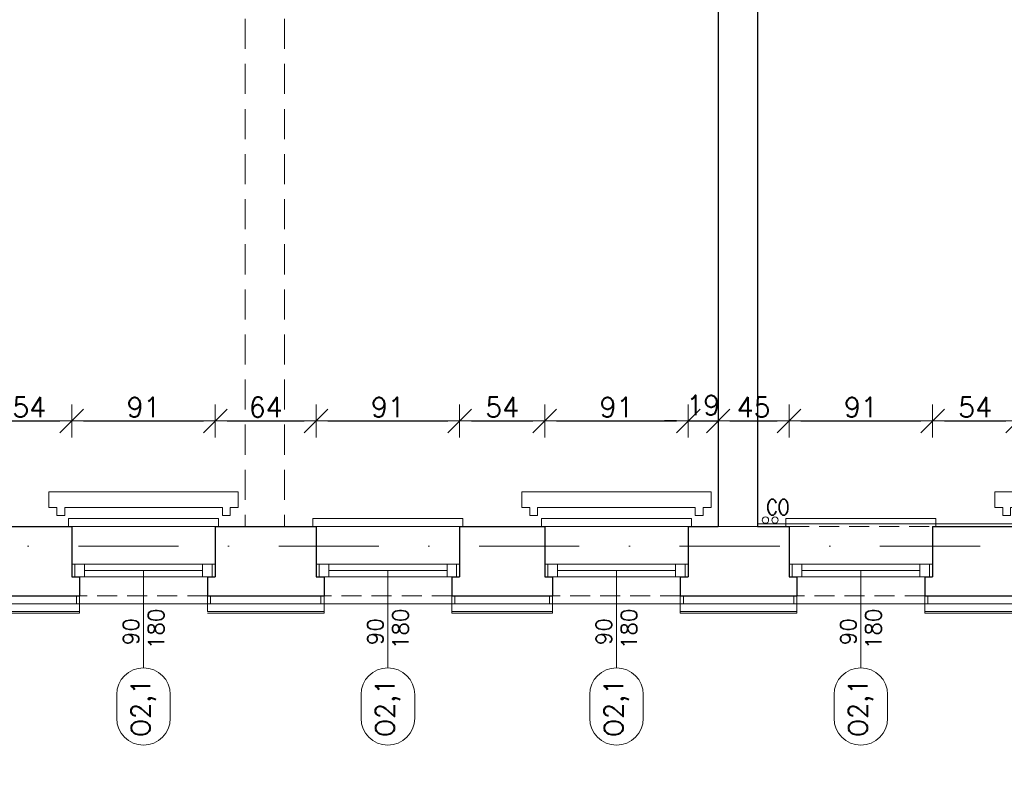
# Model space of a CAD drawing. Header units: millimetres. Extents: x 23192 to 177760, y -399809 to -79279.
# Tile 241 of 256: x 59456 to 60080, y -195742 to -195268. Entities that reach past the tile are written whole.
import ezdxf
from ezdxf.enums import TextEntityAlignment as Align

# ---------------------------------------------------------------- set-up
doc = ezdxf.new("R2010")
doc.units = ezdxf.units.MM
doc.linetypes.add('DASHDOT', pattern=[25.4, 12.7, -6.35, 0, -6.35])
doc.linetypes.add('HIDDEN', pattern=[9.525, 6.35, -3.175])
doc.layers.get('0').update_dxf_attribs({"lineweight": 0})
for name, color, linetype, lineweight in [('!! 0_ Istn-okna', 6, 'Continuous', 13), ('!! 0_ Istn-sciany', 3, 'Continuous', 30), ('!! 0_ Istn-widok', 1, 'Continuous', 15), ('!! 0_Istn-armatura', 6, 'Continuous', 9), ('!! 0_Istn-cienka', 4, 'Continuous', 9), ('!! 0_Opis_okna', 8, 'Continuous', 15), ('!! 0_Osie', 1, 'DASHDOT', 13), ('!! 1_ tynk zewn  - nowy', 21, 'Continuous', 20), ('!! 2_ remont Ocieplenie', 4, 'ZIGZAG', 5), ('!! wymiary osi', 250, 'Continuous', 9), ('0-osie-liniA', 14, 'DASHDOT', 5), ('Dimension (ISO)', 7, 'Continuous', 25)]:
    doc.layers.add(name, color=color, linetype=linetype, lineweight=lineweight)
doc.layers.add('!! 0_Istn-grzejniki', color=7, linetype='Continuous', lineweight=0, plot=False)
doc.layers.add('Powierzchnia', color=140, linetype='Continuous', lineweight=5, plot=False)
doc.styles.add('ARCHETYP', font='romans.shx', dxfattribs={"height": 15})
doc.styles.add('Note Text (ISO)', font='tahoma.ttf')
doc.styles.add('TXT', font='simplex.shx')
doc.linetypes.add('ZIGZAG', pattern='A,0.00254,-5.08,[131,ltypeshp.shx,S=5.08,R=0,X=-5.08,Y=0],-10.16,[131,ltypeshp.shx,S=5.08,R=180,X=5.08,Y=0],-5.08', length=20.32254)
doc.dimstyles.new('Default (ISO)', dxfattribs={"dimscale": 5, "dimtxt": 5, "dimasz": 5, "dimexe": 3.175, "dimexo": 0, "dimgap": 0.762, "dimtad": 1, "dimdec": 0, "dimrnd": 1e-08, "dimzin": 0, "dimtxsty": 'Note Text (ISO)', "dimcen": 0.09, "dimdle": 10, "dimclrd": 256, "dimclre": 256, "dimclrt": 256, "dimazin": 0, "dimtfac": 0.70104, "dimtmove": 0, "dimatfit": 3, "dimfxl": 1, "dimtolj": 1, "dimtzin": 0, "dimlwd": -1, "dimlwe": -1, "dimarcsym": 0})
doc.dimstyles.new('DIM50', dxfattribs={"dimscale": 5, "dimtxt": 2.5, "dimasz": 1.5, "dimexe": 0, "dimexo": 0, "dimgap": 0.5, "dimtad": 1, "dimdec": 4, "dimrnd": 0.5, "dimdsep": 46, "dimtxsty": 'TXT', "dimblk1": 'TICK1', "dimblk2": 'TICK1', "dimsah": 1, "dimcen": 0, "dimse1": 1, "dimse2": 1, "dimclrd": 1, "dimclre": 7, "dimclrt": 9, "dimadec": 0, "dimazin": 0, "dimtfac": 1, "dimtdec": 4, "dimtmove": 2, "dimatfit": 3, "dimldrblk": 'TICK1', "dimfxl": 1, "dimtolj": 1, "dimarcsym": 0})

# ---------------------------------------------------------------- blocks, each defined once
blk = doc.blocks.new('BLOK OSI')
at = {"layer": '0-osie-liniA', "ltscale": 5}
blk.add_lwpolyline([(48639.33021, -195663.0883), (55424.2848, -195663.0883)], dxfattribs=at)
blk = doc.blocks.new('*D1419')
at = {"layer": 'DEFPOINTS', "color": 0, "transparency": 16777216}
for p in [(-689.8, 120.2), (510.2, 120.2), (510.2, 18.8)]:
    blk.add_point(p, dxfattribs=at)
at = {"layer": 'Dimension (ISO)', "transparency": 16777216}
for p, q in [((-689.8, 120.2), (-689.8, 2.9)), ((510.2, 120.2), (510.2, 2.9)), ((-664.8, 18.8), (485.2, 18.8))]:
    blk.add_line(p, q, dxfattribs=at)
for points in [[(-664.8, 22.9), (-664.8, 14.6), (-689.8, 18.8)], [(485.2, 22.9), (485.2, 14.6), (510.2, 18.8)]]:
    blk.add_solid(points, dxfattribs=at)
at = {"layer": 'Dimension (ISO)', "lineweight": 9, "transparency": 16777216, "insert": (-160.6, 48.6), "char_height": 25, "attachment_point": 1, "style": 'Note Text (ISO)'}
blk.add_mtext('\\A1;1200', dxfattribs=at)
blk = doc.blocks.new('1_ok-opis')
blk.add_line((0, 111.61), (0, 50))
for points in [[(-17, 128.61), (-17, 143.61)], [(17, 128.61), (17, 143.61)]]:
    blk.add_lwpolyline(points)
for centre, start, end in [((0, 143.61), 0, 180), ((0, 128.61), 180, 0)]:
    blk.add_arc(centre, 17, start, end)
at = {"style": 'ARCHETYP'}
for tag, height, rotation, p in [('NR', 12, 90, (0, 136.9)), ('NR', 12, 270, (0, 136.9)), ('SZEROKOŚĆ', 10, 90, (-8, 78.29)), ('WYSOKOŚĆ', 10, 270, (-8, 78.29)), ('WYSOKOŚĆ', 10, 90, (8, 78.29)), ('SZEROKOŚĆ', 10, 270, (8, 78.29))]:
    blk.add_attdef(tag, text='', height=height, rotation=rotation, dxfattribs=at).set_placement(p, align=Align.MIDDLE)
blk = doc.blocks.new('TICK1')
at = {"color": 2}
blk.add_line((-1, -1), (1, 1), dxfattribs=at)
at = {"color": 0}
for p, q in [((0, -1.4), (0, 1.4)), ((0, 0), (-1, 0))]:
    blk.add_line(p, q, dxfattribs=at)
blk = doc.blocks.new('*D2676')
at = {"layer": '!! wymiary osi', "color": 1, "lineweight": -2, "transparency": 16777216}
blk.add_line((57702.07, -195869.6), (60762.07, -195869.6), dxfattribs=at)
at = {"layer": 'DEFPOINTS', "color": 0, "transparency": 16777216}
for p in [(57694.57, -195657.59), (60769.57, -195657.59), (60769.57, -195869.6)]:
    blk.add_point(p, dxfattribs=at)
at = {"layer": '!! wymiary osi', "color": 1, "lineweight": -2, "transparency": 16777216, "xscale": 7.5, "yscale": 7.5, "zscale": 7.5, "rotation": 180}
blk.add_blockref('TICK1', (57694.57, -195869.6), dxfattribs=at)
at = {"layer": '!! wymiary osi', "color": 1, "lineweight": -2, "transparency": 16777216, "xscale": 7.5, "yscale": 7.5, "zscale": 7.5}
blk.add_blockref('TICK1', (60769.57, -195869.6), dxfattribs=at)
at = {"layer": '!! wymiary osi', "color": 9, "transparency": 16777216, "insert": (59232.07, -195860.85), "char_height": 12.5, "attachment_point": 5, "style": 'TXT'}
blk.add_mtext('\\A1;3075', dxfattribs=at)
blk = doc.blocks.new('*D2683')
at = {"layer": '!! wymiary osi', "color": 1, "lineweight": -2, "transparency": 16777216}
blk.add_line((59031.07, -195827.61), (59891.07, -195827.61), dxfattribs=at)
at = {"layer": 'DEFPOINTS', "color": 0, "transparency": 16777216}
for p in [(59023.57, -195589.13), (59898.57, -195589.13), (59898.57, -195827.61)]:
    blk.add_point(p, dxfattribs=at)
at = {"layer": '!! wymiary osi', "color": 1, "lineweight": -2, "transparency": 16777216, "xscale": 7.5, "yscale": 7.5, "zscale": 7.5, "rotation": 180}
blk.add_blockref('TICK1', (59023.57, -195827.61), dxfattribs=at)
at = {"layer": '!! wymiary osi', "color": 1, "lineweight": -2, "transparency": 16777216, "xscale": 7.5, "yscale": 7.5, "zscale": 7.5}
blk.add_blockref('TICK1', (59898.57, -195827.61), dxfattribs=at)
at = {"layer": '!! wymiary osi', "color": 9, "transparency": 16777216, "insert": (59461.07, -195818.86), "char_height": 12.5, "attachment_point": 5, "style": 'TXT'}
blk.add_mtext('\\A1;875', dxfattribs=at)
blk = doc.blocks.new('*D2684')
at = {"layer": '!! wymiary osi', "color": 1, "lineweight": -2, "transparency": 16777216}
blk.add_line((59906.07, -195827.61), (59916.07, -195827.61), dxfattribs=at)
at = {"layer": 'DEFPOINTS', "color": 0, "transparency": 16777216}
for p in [(59898.57, -195589.13), (59923.57, -195589.13), (59923.57, -195827.61)]:
    blk.add_point(p, dxfattribs=at)
at = {"layer": '!! wymiary osi', "color": 1, "lineweight": -2, "transparency": 16777216, "xscale": 7.5, "yscale": 7.5, "zscale": 7.5, "rotation": 180}
blk.add_blockref('TICK1', (59898.57, -195827.61), dxfattribs=at)
at = {"layer": '!! wymiary osi', "color": 1, "lineweight": -2, "transparency": 16777216, "xscale": 7.5, "yscale": 7.5, "zscale": 7.5}
blk.add_blockref('TICK1', (59923.57, -195827.61), dxfattribs=at)
at = {"layer": '!! wymiary osi', "color": 9, "transparency": 16777216, "insert": (59911.07, -195850.11), "char_height": 12.5, "attachment_point": 5, "style": 'TXT'}
blk.add_mtext('\\A1;25', dxfattribs=at)
blk = doc.blocks.new('*D2685')
at = {"layer": '!! wymiary osi', "color": 1, "lineweight": -2, "transparency": 16777216}
blk.add_line((59931.07, -195827.61), (60792.07, -195827.61), dxfattribs=at)
at = {"layer": 'DEFPOINTS', "color": 0, "transparency": 16777216}
for p in [(59923.57, -195589.13), (60799.57, -195589.13), (60799.57, -195827.61)]:
    blk.add_point(p, dxfattribs=at)
at = {"layer": '!! wymiary osi', "color": 1, "lineweight": -2, "transparency": 16777216, "xscale": 7.5, "yscale": 7.5, "zscale": 7.5, "rotation": 180}
blk.add_blockref('TICK1', (59923.57, -195827.61), dxfattribs=at)
at = {"layer": '!! wymiary osi', "color": 1, "lineweight": -2, "transparency": 16777216, "xscale": 7.5, "yscale": 7.5, "zscale": 7.5}
blk.add_blockref('TICK1', (60799.57, -195827.61), dxfattribs=at)
at = {"layer": '!! wymiary osi', "color": 9, "transparency": 16777216, "insert": (60361.57, -195818.86), "char_height": 12.5, "attachment_point": 5, "style": 'TXT'}
blk.add_mtext('\\A1;876', dxfattribs=at)
blk = doc.blocks.new('*D2710')
at = {"layer": '!! wymiary osi', "color": 1, "lineweight": -2, "transparency": 16777216}
blk.add_line((59442.07, -195522.3), (59481.07, -195522.3), dxfattribs=at)
at = {"layer": 'DEFPOINTS', "color": 0, "transparency": 16777216}
for p in [(59488.57, -195522.3), (59434.57, -195592.74), (59488.57, -195592.74)]:
    blk.add_point(p, dxfattribs=at)
at = {"layer": '!! wymiary osi', "color": 1, "lineweight": -2, "transparency": 16777216, "xscale": 7.5, "yscale": 7.5, "zscale": 7.5, "rotation": 180}
blk.add_blockref('TICK1', (59434.57, -195522.3), dxfattribs=at)
at = {"layer": '!! wymiary osi', "color": 1, "lineweight": -2, "transparency": 16777216, "xscale": 7.5, "yscale": 7.5, "zscale": 7.5}
blk.add_blockref('TICK1', (59488.57, -195522.3), dxfattribs=at)
at = {"layer": '!! wymiary osi', "color": 9, "transparency": 16777216, "insert": (59461.57, -195513.55), "char_height": 12.5, "attachment_point": 5, "style": 'TXT'}
blk.add_mtext('\\A1;54', dxfattribs=at)
blk = doc.blocks.new('*D2711')
at = {"layer": '!! wymiary osi', "color": 1, "lineweight": -2, "transparency": 16777216}
blk.add_line((59496.07, -195522.3), (59572.07, -195522.3), dxfattribs=at)
at = {"layer": 'DEFPOINTS', "color": 0, "transparency": 16777216}
for p in [(59579.57, -195522.3), (59488.57, -195592.74), (59579.57, -195592.74)]:
    blk.add_point(p, dxfattribs=at)
at = {"layer": '!! wymiary osi', "color": 1, "lineweight": -2, "transparency": 16777216, "xscale": 7.5, "yscale": 7.5, "zscale": 7.5, "rotation": 180}
blk.add_blockref('TICK1', (59488.57, -195522.3), dxfattribs=at)
at = {"layer": '!! wymiary osi', "color": 1, "lineweight": -2, "transparency": 16777216, "xscale": 7.5, "yscale": 7.5, "zscale": 7.5}
blk.add_blockref('TICK1', (59579.57, -195522.3), dxfattribs=at)
at = {"layer": '!! wymiary osi', "color": 9, "transparency": 16777216, "insert": (59534.07, -195513.55), "char_height": 12.5, "attachment_point": 5, "style": 'TXT'}
blk.add_mtext('\\A1;91', dxfattribs=at)
blk = doc.blocks.new('*D2712')
at = {"layer": '!! wymiary osi', "color": 1, "lineweight": -2, "transparency": 16777216}
blk.add_line((59587.07, -195522.3), (59636.07, -195522.3), dxfattribs=at)
at = {"layer": 'DEFPOINTS', "color": 0, "transparency": 16777216}
for p in [(59643.57, -195522.3), (59579.57, -195592.74), (59643.57, -195592.74)]:
    blk.add_point(p, dxfattribs=at)
at = {"layer": '!! wymiary osi', "color": 1, "lineweight": -2, "transparency": 16777216, "xscale": 7.5, "yscale": 7.5, "zscale": 7.5, "rotation": 180}
blk.add_blockref('TICK1', (59579.57, -195522.3), dxfattribs=at)
at = {"layer": '!! wymiary osi', "color": 1, "lineweight": -2, "transparency": 16777216, "xscale": 7.5, "yscale": 7.5, "zscale": 7.5}
blk.add_blockref('TICK1', (59643.57, -195522.3), dxfattribs=at)
at = {"layer": '!! wymiary osi', "color": 9, "transparency": 16777216, "insert": (59611.57, -195513.55), "char_height": 12.5, "attachment_point": 5, "style": 'TXT'}
blk.add_mtext('\\A1;64', dxfattribs=at)
blk = doc.blocks.new('*D2713')
at = {"layer": '!! wymiary osi', "color": 1, "lineweight": -2, "transparency": 16777216}
blk.add_line((59651.07, -195522.3), (59727.07, -195522.3), dxfattribs=at)
at = {"layer": 'DEFPOINTS', "color": 0, "transparency": 16777216}
for p in [(59734.57, -195522.3), (59643.57, -195592.74), (59734.57, -195592.74)]:
    blk.add_point(p, dxfattribs=at)
at = {"layer": '!! wymiary osi', "color": 1, "lineweight": -2, "transparency": 16777216, "xscale": 7.5, "yscale": 7.5, "zscale": 7.5, "rotation": 180}
blk.add_blockref('TICK1', (59643.57, -195522.3), dxfattribs=at)
at = {"layer": '!! wymiary osi', "color": 1, "lineweight": -2, "transparency": 16777216, "xscale": 7.5, "yscale": 7.5, "zscale": 7.5}
blk.add_blockref('TICK1', (59734.57, -195522.3), dxfattribs=at)
at = {"layer": '!! wymiary osi', "color": 9, "transparency": 16777216, "insert": (59689.07, -195513.55), "char_height": 12.5, "attachment_point": 5, "style": 'TXT'}
blk.add_mtext('\\A1;91', dxfattribs=at)
blk = doc.blocks.new('*D2714')
at = {"layer": '!! wymiary osi', "color": 1, "lineweight": -2, "transparency": 16777216}
blk.add_line((59742.07, -195522.3), (59781.07, -195522.3), dxfattribs=at)
at = {"layer": 'DEFPOINTS', "color": 0, "transparency": 16777216}
for p in [(59788.57, -195522.3), (59734.57, -195592.74), (59788.57, -195592.74)]:
    blk.add_point(p, dxfattribs=at)
at = {"layer": '!! wymiary osi', "color": 1, "lineweight": -2, "transparency": 16777216, "xscale": 7.5, "yscale": 7.5, "zscale": 7.5, "rotation": 180}
blk.add_blockref('TICK1', (59734.57, -195522.3), dxfattribs=at)
at = {"layer": '!! wymiary osi', "color": 1, "lineweight": -2, "transparency": 16777216, "xscale": 7.5, "yscale": 7.5, "zscale": 7.5}
blk.add_blockref('TICK1', (59788.57, -195522.3), dxfattribs=at)
at = {"layer": '!! wymiary osi', "color": 9, "transparency": 16777216, "insert": (59761.57, -195513.55), "char_height": 12.5, "attachment_point": 5, "style": 'TXT'}
blk.add_mtext('\\A1;54', dxfattribs=at)
blk = doc.blocks.new('*D2715')
at = {"layer": '!! wymiary osi', "color": 1, "lineweight": -2, "transparency": 16777216}
blk.add_line((59796.07, -195522.3), (59872.07, -195522.3), dxfattribs=at)
at = {"layer": 'DEFPOINTS', "color": 0, "transparency": 16777216}
for p in [(59879.57, -195522.3), (59788.57, -195592.74), (59879.57, -195592.74)]:
    blk.add_point(p, dxfattribs=at)
at = {"layer": '!! wymiary osi', "color": 1, "lineweight": -2, "transparency": 16777216, "xscale": 7.5, "yscale": 7.5, "zscale": 7.5, "rotation": 180}
blk.add_blockref('TICK1', (59788.57, -195522.3), dxfattribs=at)
at = {"layer": '!! wymiary osi', "color": 1, "lineweight": -2, "transparency": 16777216, "xscale": 7.5, "yscale": 7.5, "zscale": 7.5}
blk.add_blockref('TICK1', (59879.57, -195522.3), dxfattribs=at)
at = {"layer": '!! wymiary osi', "color": 9, "transparency": 16777216, "insert": (59834.07, -195513.55), "char_height": 12.5, "attachment_point": 5, "style": 'TXT'}
blk.add_mtext('\\A1;91', dxfattribs=at)
blk = doc.blocks.new('*D2716')
at = {"layer": '!! wymiary osi', "color": 1, "lineweight": -2, "transparency": 16777216}
for p, q in [((59872.07, -195522.3), (59864.57, -195522.3)), ((59879.57, -195522.3), (59898.57, -195522.3)), ((59906.07, -195522.3), (59913.57, -195522.3))]:
    blk.add_line(p, q, dxfattribs=at)
at = {"layer": 'DEFPOINTS', "color": 0, "transparency": 16777216}
for p in [(59898.57, -195522.3), (59879.57, -195592.74), (59898.57, -195589.13)]:
    blk.add_point(p, dxfattribs=at)
at = {"layer": '!! wymiary osi', "color": 1, "lineweight": -2, "transparency": 16777216, "xscale": 7.5, "yscale": 7.5, "zscale": 7.5}
blk.add_blockref('TICK1', (59879.57, -195522.3), dxfattribs=at)
at = {"layer": '!! wymiary osi', "color": 1, "lineweight": -2, "transparency": 16777216, "xscale": 7.5, "yscale": 7.5, "zscale": 7.5, "rotation": 180}
blk.add_blockref('TICK1', (59898.57, -195522.3), dxfattribs=at)
at = {"layer": '!! wymiary osi', "color": 9, "transparency": 16777216, "insert": (59889.07, -195512.3), "char_height": 12.5, "attachment_point": 5, "style": 'TXT'}
blk.add_mtext('\\A1;19', dxfattribs=at)
blk = doc.blocks.new('*D2717')
at = {"layer": '!! wymiary osi', "color": 1, "lineweight": -2, "transparency": 16777216}
blk.add_line((59906.07, -195522.3), (59936.07, -195522.3), dxfattribs=at)
at = {"layer": 'DEFPOINTS', "color": 0, "transparency": 16777216}
for p in [(59943.57, -195522.3), (59898.57, -195589.13), (59943.57, -195589.13)]:
    blk.add_point(p, dxfattribs=at)
at = {"layer": '!! wymiary osi', "color": 1, "lineweight": -2, "transparency": 16777216, "xscale": 7.5, "yscale": 7.5, "zscale": 7.5, "rotation": 180}
blk.add_blockref('TICK1', (59898.57, -195522.3), dxfattribs=at)
at = {"layer": '!! wymiary osi', "color": 1, "lineweight": -2, "transparency": 16777216, "xscale": 7.5, "yscale": 7.5, "zscale": 7.5}
blk.add_blockref('TICK1', (59943.57, -195522.3), dxfattribs=at)
at = {"layer": '!! wymiary osi', "color": 9, "transparency": 16777216, "insert": (59921.07, -195513.55), "char_height": 12.5, "attachment_point": 5, "style": 'TXT'}
blk.add_mtext('\\A1;45', dxfattribs=at)
blk = doc.blocks.new('*D2718')
at = {"layer": '!! wymiary osi', "color": 1, "lineweight": -2, "transparency": 16777216}
blk.add_line((59951.07, -195522.3), (60027.07, -195522.3), dxfattribs=at)
at = {"layer": 'DEFPOINTS', "color": 0, "transparency": 16777216}
for p in [(60034.57, -195522.3), (59943.57, -195589.13), (60034.57, -195589.13)]:
    blk.add_point(p, dxfattribs=at)
at = {"layer": '!! wymiary osi', "color": 1, "lineweight": -2, "transparency": 16777216, "xscale": 7.5, "yscale": 7.5, "zscale": 7.5, "rotation": 180}
blk.add_blockref('TICK1', (59943.57, -195522.3), dxfattribs=at)
at = {"layer": '!! wymiary osi', "color": 1, "lineweight": -2, "transparency": 16777216, "xscale": 7.5, "yscale": 7.5, "zscale": 7.5}
blk.add_blockref('TICK1', (60034.57, -195522.3), dxfattribs=at)
at = {"layer": '!! wymiary osi', "color": 9, "transparency": 16777216, "insert": (59989.07, -195513.55), "char_height": 12.5, "attachment_point": 5, "style": 'TXT'}
blk.add_mtext('\\A1;91', dxfattribs=at)
blk = doc.blocks.new('*D2719')
at = {"layer": '!! wymiary osi', "color": 1, "lineweight": -2, "transparency": 16777216}
blk.add_line((60042.07, -195522.3), (60081.07, -195522.3), dxfattribs=at)
at = {"layer": 'DEFPOINTS', "color": 0, "transparency": 16777216}
for p in [(60088.57, -195522.3), (60034.57, -195589.13), (60088.57, -195589.13)]:
    blk.add_point(p, dxfattribs=at)
at = {"layer": '!! wymiary osi', "color": 1, "lineweight": -2, "transparency": 16777216, "xscale": 7.5, "yscale": 7.5, "zscale": 7.5, "rotation": 180}
blk.add_blockref('TICK1', (60034.57, -195522.3), dxfattribs=at)
at = {"layer": '!! wymiary osi', "color": 1, "lineweight": -2, "transparency": 16777216, "xscale": 7.5, "yscale": 7.5, "zscale": 7.5}
blk.add_blockref('TICK1', (60088.57, -195522.3), dxfattribs=at)
at = {"layer": '!! wymiary osi', "color": 9, "transparency": 16777216, "insert": (60061.57, -195513.55), "char_height": 12.5, "attachment_point": 5, "style": 'TXT'}
blk.add_mtext('\\A1;54', dxfattribs=at)
blk = doc.blocks.new('A$C11ef928a')
at = {"layer": 'Dimension (ISO)', "lineweight": 9}
dim = blk.add_linear_dim(base=(510.2, 18.8), p1=(-689.8, 120.2), p2=(510.2, 120.2), angle=180, dimstyle='Default (ISO)', override={"dimdec": 0, "dimlfac": 1, "dimtp": 0, "dimtm": 0, "dimtdec": 2, "dimtofl": 0, "dimatfit": 1}, dxfattribs=at)
dim.commit()
dim.dimension.update_dxf_attribs({"geometry": '*D1419', "text_midpoint": (-125.7, 18.8), "dimtype": 128})

msp = doc.modelspace()

# ---------------------------------------------------------------- linework, layer by layer
at = {"layer": '!! 0_ Istn-okna'}
for points in [[(59488.56735, -195613.12813), (59579.56735, -195613.12813)], [(59496.56735, -195617.12813), (59571.56735, -195617.12813)], [(59643.56735, -195613.12813), (59734.56735, -195613.12813)], [(59651.56735, -195617.12813), (59726.56735, -195617.12813)], [(59788.56735, -195613.12813), (59879.56735, -195613.12813)], [(59796.56735, -195617.12813), (59871.56735, -195617.12813)], [(59943.56735, -195613.12813), (60034.56735, -195613.12813)], [(59951.56735, -195617.12813), (60026.56735, -195617.12813)], [(59488.56735, -195621.12813), (59579.56735, -195621.12813)], [(59643.56735, -195621.12813), (59734.56735, -195621.12813)], [(59788.56735, -195621.12813), (59879.56735, -195621.12813)], [(59943.56735, -195621.12813), (60034.56735, -195621.12813)]]:
    msp.add_lwpolyline(points, dxfattribs=at)
for points in [[(59490.56735, -195621.12813), (59496.56735, -195621.12813), (59496.56735, -195613.12813), (59490.56735, -195613.12813)], [(59571.56735, -195621.12813), (59577.56735, -195621.12813), (59577.56735, -195613.12813), (59571.56735, -195613.12813)], [(59645.56735, -195621.12813), (59651.56735, -195621.12813), (59651.56735, -195613.12813), (59645.56735, -195613.12813)], [(59726.56735, -195621.12813), (59732.56735, -195621.12813), (59732.56735, -195613.12813), (59726.56735, -195613.12813)], [(59790.56735, -195621.12813), (59796.56735, -195621.12813), (59796.56735, -195613.12813), (59790.56735, -195613.12813)], [(59871.56735, -195621.12813), (59877.56735, -195621.12813), (59877.56735, -195613.12813), (59871.56735, -195613.12813)], [(59945.56735, -195621.12813), (59951.56735, -195621.12813), (59951.56735, -195613.12813), (59945.56735, -195613.12813)], [(60026.56735, -195621.12813), (60032.56735, -195621.12813), (60032.56735, -195613.12813), (60026.56735, -195613.12813)]]:
    msp.add_lwpolyline(points, close=True, dxfattribs=at)
at = {"layer": '!! 0_ Istn-sciany'}
for points in [[(59898.56735, -194953.12813), (59898.56735, -195589.12813)], [(59923.56735, -194953.12813), (59923.56735, -195589.12813)], [(59434.56735, -195589.12813), (59488.56735, -195589.12813)], [(59488.56735, -195589.12813), (59488.56735, -195621.12813)], [(59579.56735, -195589.12813), (59643.56735, -195589.12813)], [(59579.56735, -195589.12813), (59579.56735, -195621.12813)], [(59643.56735, -195589.12813), (59643.56735, -195621.12813)], [(59734.56735, -195589.12813), (59788.56735, -195589.12813)], [(59734.56735, -195589.12813), (59734.56735, -195621.12813)], [(59788.56735, -195589.12813), (59788.56735, -195621.12813)], [(59879.56735, -195589.12813), (59898.56735, -195589.12813)], [(59879.56735, -195589.12813), (59879.56735, -195621.12813)], [(59923.56735, -195589.12813), (59943.56735, -195589.12813)], [(59943.56735, -195589.12813), (59943.56735, -195621.12813)], [(60034.56735, -195589.12813), (60088.56735, -195589.12813)], [(60034.56735, -195589.12813), (60034.56735, -195621.12813)], [(59488.56735, -195621.12813), (59493.56735, -195621.12813)], [(59493.56735, -195621.12813), (59493.56735, -195633.12813)], [(59574.56735, -195621.12813), (59579.56735, -195621.12813)], [(59574.56735, -195621.12813), (59574.56735, -195633.12813)], [(59643.56735, -195621.12813), (59648.56735, -195621.12813)], [(59648.56735, -195621.12813), (59648.56735, -195633.12813)], [(59729.56735, -195621.12813), (59734.56735, -195621.12813)], [(59729.56735, -195621.12813), (59729.56735, -195633.12813)], [(59788.56735, -195621.12813), (59793.56735, -195621.12813)], [(59793.56735, -195621.12813), (59793.56735, -195633.12813)], [(59874.56735, -195621.12813), (59879.56735, -195621.12813)], [(59874.56735, -195621.12813), (59874.56735, -195633.12813)], [(59943.56735, -195621.12813), (59948.56735, -195621.12813)], [(59948.56735, -195621.12813), (59948.56735, -195633.12813)], [(60029.56735, -195621.12813), (60034.56735, -195621.12813)], [(60029.56735, -195621.12813), (60029.56735, -195633.12813)], [(59429.56735, -195633.12813), (59493.56735, -195633.12813)], [(59574.56735, -195633.12813), (59648.56735, -195633.12813)], [(59729.56735, -195633.12813), (59793.56735, -195633.12813)], [(59874.56735, -195633.12813), (59948.56735, -195633.12813)], [(60029.56735, -195633.12813), (60093.56735, -195633.12813)]]:
    msp.add_lwpolyline(points, dxfattribs=at)
at = {"layer": '!! 0_ Istn-widok', "linetype": 'HIDDEN', "ltscale": 3}
for p, q in [((59598.57394, -194953.12813), (59598.57394, -195589.12813)), ((59623.57394, -194953.12813), (59623.57394, -195589.12813))]:
    msp.add_line(p, q, dxfattribs=at)
at = {"layer": '!! 0_ Istn-widok'}
for points in [[(59486.56735, -195584.12813), (59581.56735, -195584.12813)], [(59486.56735, -195589.12813), (59486.56735, -195584.12813)], [(59581.56735, -195589.12813), (59581.56735, -195584.12813)], [(59641.56735, -195584.12813), (59736.56735, -195584.12813)], [(59641.56735, -195589.12813), (59641.56735, -195584.12813)], [(59736.56735, -195589.12813), (59736.56735, -195584.12813)], [(59786.56735, -195584.12813), (59881.56735, -195584.12813)], [(59786.56735, -195589.12813), (59786.56735, -195584.12813)], [(59881.56735, -195589.12813), (59881.56735, -195584.12813)], [(59941.56735, -195584.12813), (60036.56735, -195584.12813)], [(59941.56735, -195589.12813), (59941.56735, -195584.12813)], [(60036.56735, -195589.12813), (60036.56735, -195584.12813)], [(59898.56735, -195589.12813), (59923.56735, -195589.12813)], [(59491.56735, -195633.12813), (59491.56735, -195638.12813)], [(59576.56735, -195633.12813), (59576.56735, -195638.12813)], [(59646.56735, -195633.12813), (59646.56735, -195638.12813)], [(59731.56735, -195633.12813), (59731.56735, -195638.12813)], [(59791.56735, -195633.12813), (59791.56735, -195638.12813)], [(59876.56735, -195633.12813), (59876.56735, -195638.12813)], [(59946.56735, -195633.12813), (59946.56735, -195638.12813)], [(60031.56735, -195633.12813), (60031.56735, -195638.12813)], [(59576.56735, -195638.12813), (59491.56735, -195638.12813)], [(59731.56735, -195638.12813), (59646.56735, -195638.12813)], [(59876.56735, -195638.12813), (59791.56735, -195638.12813)], [(60031.56735, -195638.12813), (59946.56735, -195638.12813)]]:
    msp.add_lwpolyline(points, dxfattribs=at)
at = {"layer": '!! 0_Istn-armatura'}
for centre in [(59928.56735, -195585.12813), (59934.56735, -195585.12813)]:
    msp.add_circle(centre, 2, dxfattribs=at)
at = {"layer": '!! 0_Istn-cienka', "linetype": 'HIDDEN', "ltscale": 2}
for points in [[(59488.56735, -195589.12813), (59579.56735, -195589.12813)], [(59643.56735, -195589.12813), (59734.56735, -195589.12813)], [(59788.56735, -195589.12813), (59879.56735, -195589.12813)], [(59943.56735, -195589.12813), (60034.56735, -195589.12813)], [(59574.56735, -195633.12813), (59493.56735, -195633.12813)], [(59729.56735, -195633.12813), (59648.56735, -195633.12813)], [(59874.56735, -195633.12813), (59793.56735, -195633.12813)], [(60029.56735, -195633.12813), (59948.56735, -195633.12813)]]:
    msp.add_lwpolyline(points, dxfattribs=at)
at = {"layer": '!! 0_Istn-grzejniki'}
for points in [[(59479.06735, -195582.12813), (59479.06735, -195577.12813), (59474.06735, -195577.12813), (59474.06735, -195567.12813), (59594.06735, -195567.12813), (59594.06735, -195577.12813), (59589.06735, -195577.12813), (59589.06735, -195582.12813), (59584.06735, -195582.12813), (59584.06735, -195577.12813), (59484.06735, -195577.12813), (59484.06735, -195582.12813)], [(59779.06735, -195582.12813), (59779.06735, -195577.12813), (59774.06735, -195577.12813), (59774.06735, -195567.12813), (59894.06735, -195567.12813), (59894.06735, -195577.12813), (59889.06735, -195577.12813), (59889.06735, -195582.12813), (59884.06735, -195582.12813), (59884.06735, -195577.12813), (59784.06735, -195577.12813), (59784.06735, -195582.12813)], [(60079.06735, -195582.12813), (60079.06735, -195577.12813), (60074.06735, -195577.12813), (60074.06735, -195567.12813), (60194.06735, -195567.12813), (60194.06735, -195577.12813), (60189.06735, -195577.12813), (60189.06735, -195582.12813), (60184.06735, -195582.12813), (60184.06735, -195577.12813), (60084.06735, -195577.12813), (60084.06735, -195582.12813)]]:
    msp.add_lwpolyline(points, close=True, dxfattribs=at)
at = {"layer": '!! 1_ tynk zewn  - nowy'}
for points in [[(59493.56735, -195644.12813), (59493.56735, -195633.12813)], [(59574.56735, -195643.12813), (59574.56735, -195632.12813)], [(59648.56735, -195644.12813), (59648.56735, -195633.12813)], [(59729.56735, -195644.12813), (59729.56735, -195633.12813)], [(59793.56735, -195644.12813), (59793.56735, -195633.12813)], [(59874.56735, -195644.12813), (59874.56735, -195633.12813)], [(59948.56735, -195644.12813), (59948.56735, -195633.12813)], [(60029.56735, -195644.12813), (60029.56735, -195633.12813)], [(59493.56735, -195643.12813), (59429.56735, -195643.12813)], [(59648.56735, -195643.12813), (59574.56735, -195643.12813)], [(59793.56735, -195643.12813), (59729.56735, -195643.12813)], [(59948.56735, -195643.12813), (59874.56735, -195643.12813)], [(60093.56735, -195643.12813), (60029.56735, -195643.12813)], [(59493.56735, -195644.12813), (59429.56735, -195644.12813)], [(59648.56735, -195644.12813), (59574.56735, -195644.12813)], [(59793.56735, -195644.12813), (59729.56735, -195644.12813)], [(59948.56735, -195644.12813), (59874.56735, -195644.12813)], [(60093.56735, -195644.12813), (60029.56735, -195644.12813)]]:
    msp.add_lwpolyline(points, dxfattribs=at)
at = {"layer": '!! 2_ remont Ocieplenie', "linetype": 'ZIGZAG', "ltscale": 0.75}
for points in [[(59493.56735, -195638.12813), (59429.56735, -195638.12813)], [(59648.56735, -195638.12813), (59574.56735, -195638.12813)], [(59793.56735, -195638.12813), (59729.56735, -195638.12813)], [(59948.56735, -195638.12813), (59874.56735, -195638.12813)], [(60093.56735, -195638.12813), (60029.56735, -195638.12813)]]:
    msp.add_lwpolyline(points, dxfattribs=at)
at = {"layer": 'Powierzchnia'}
for points in [[(59023.56735, -195589.12813), (59898.56735, -195589.12813), (59898.56735, -194953.12813), (59023.56735, -194953.12813)], [(59923.56735, -195587.5883), (60799.56735, -195587.5883), (60799.56735, -194951.5883), (59923.56735, -194951.5883)]]:
    msp.add_lwpolyline(points, close=True, dxfattribs=at)

# ---------------------------------------------------------------- block references
at = {"layer": '!! 0_Opis_okna'}
ref = msp.add_blockref('1_ok-opis', (59534.06735, -195567.12813), dxfattribs=dict(at, rotation=180))
ref.add_attrib('SZEROKOŚĆ', '90', dxfattribs={"layer": '0', "height": 10, "rotation": 90, "style": 'ARCHETYP'}).set_placement((59526.06735, -195655.84854), align=Align.MIDDLE)
ref.add_attrib('WYSOKOŚĆ', '180', dxfattribs={"layer": '0', "height": 10, "rotation": 90, "style": 'ARCHETYP'}).set_placement((59542.06735, -195654.07509), align=Align.MIDDLE)
ref.add_attrib('NR', 'O2,1', dxfattribs={"layer": '0', "height": 12, "rotation": 90, "style": 'ARCHETYP'}).set_placement((59534.06735, -195704.02958), align=Align.MIDDLE)
ref = msp.add_blockref('1_ok-opis', (59689.06735, -195567.12813), dxfattribs=dict(at, rotation=180))
ref.add_attrib('SZEROKOŚĆ', '90', dxfattribs={"layer": '0', "height": 10, "rotation": 90, "style": 'ARCHETYP'}).set_placement((59681.06735, -195655.84854), align=Align.MIDDLE)
ref.add_attrib('WYSOKOŚĆ', '180', dxfattribs={"layer": '0', "height": 10, "rotation": 90, "style": 'ARCHETYP'}).set_placement((59697.06735, -195654.07509), align=Align.MIDDLE)
ref.add_attrib('NR', 'O2,1', dxfattribs={"layer": '0', "height": 12, "rotation": 90, "style": 'ARCHETYP'}).set_placement((59689.06735, -195704.02958), align=Align.MIDDLE)
ref = msp.add_blockref('1_ok-opis', (59834.06735, -195567.12813), dxfattribs=dict(at, rotation=180))
ref.add_attrib('SZEROKOŚĆ', '90', dxfattribs={"layer": '0', "height": 10, "rotation": 90, "style": 'ARCHETYP'}).set_placement((59826.06735, -195655.84854), align=Align.MIDDLE)
ref.add_attrib('WYSOKOŚĆ', '180', dxfattribs={"layer": '0', "height": 10, "rotation": 90, "style": 'ARCHETYP'}).set_placement((59842.06735, -195654.07509), align=Align.MIDDLE)
ref.add_attrib('NR', 'O2,1', dxfattribs={"layer": '0', "height": 12, "rotation": 90, "style": 'ARCHETYP'}).set_placement((59834.06735, -195704.02958), align=Align.MIDDLE)
ref = msp.add_blockref('1_ok-opis', (59989.06735, -195567.12813), dxfattribs=dict(at, rotation=180))
ref.add_attrib('SZEROKOŚĆ', '90', dxfattribs={"layer": '0', "height": 10, "rotation": 90, "style": 'ARCHETYP'}).set_placement((59981.06735, -195655.84854), align=Align.MIDDLE)
ref.add_attrib('WYSOKOŚĆ', '180', dxfattribs={"layer": '0', "height": 10, "rotation": 90, "style": 'ARCHETYP'}).set_placement((59997.06735, -195654.07509), align=Align.MIDDLE)
ref.add_attrib('NR', 'O2,1', dxfattribs={"layer": '0', "height": 12, "rotation": 90, "style": 'ARCHETYP'}).set_placement((59989.06735, -195704.02958), align=Align.MIDDLE)
at = {"layer": '!! 0_Osie'}
msp.add_blockref('BLOK OSI', (8819.85593, 61.46017), dxfattribs=at)
at = {"xscale": -0.1, "yscale": 0.1, "zscale": 0.1, "rotation": 90}
msp.add_blockref('A$C11ef928a', (82225.12684, -195364.3052), dxfattribs=at)

# ---------------------------------------------------------------- texts
at = {"layer": '!! 0_Istn-armatura', "style": 'ARCHETYP', "width": 0.8}
msp.add_text('CO', height=10, rotation=0.00000004, dxfattribs=at).set_placement((59929.13236, -195581.94613))

# ---------------------------------------------------------------- dimensions: what is measured, and where the dimension line sits
at = {"layer": '!! wymiary osi'}
for base, p1, p2, picture, middle in [((59488.56735, -195522.2998), (59434.56735, -195592.7438), (59488.56735, -195592.7438), '*D2710', (59461.56735, -195513.5498)), ((59579.56735, -195522.2998), (59488.56735, -195592.7438), (59579.56735, -195592.7438), '*D2711', (59534.06735, -195513.5498)), ((59643.56735, -195522.2998), (59579.56735, -195592.7438), (59643.56735, -195592.7438), '*D2712', (59611.56735, -195513.5498)), ((59734.56735, -195522.2998), (59643.56735, -195592.7438), (59734.56735, -195592.7438), '*D2713', (59689.06735, -195513.5498)), ((59788.56735, -195522.2998), (59734.56735, -195592.7438), (59788.56735, -195592.7438), '*D2714', (59761.56735, -195513.5498)), ((59879.56735, -195522.2998), (59788.56735, -195592.7438), (59879.56735, -195592.7438), '*D2715', (59834.06735, -195513.5498)), ((59898.56735, -195522.2998), (59879.56735, -195592.7438), (59898.56735, -195589.12813), '*D2716', (59889.06735, -195512.2998)), ((59943.56735, -195522.2998), (59898.56735, -195589.12813), (59943.56735, -195589.12813), '*D2717', (59921.06735, -195513.5498)), ((60034.56735, -195522.2998), (59943.56735, -195589.12813), (60034.56735, -195589.12813), '*D2718', (59989.06735, -195513.5498)), ((60088.56735, -195522.2998), (60034.56735, -195589.12813), (60088.56735, -195589.12813), '*D2719', (60061.56735, -195513.5498)), ((59898.56735, -195827.61399), (59023.56735, -195589.12813), (59898.56735, -195589.12813), '*D2683', (59461.06735, -195818.86399)), ((59923.56735, -195827.61399), (59898.56735, -195589.12813), (59923.56735, -195589.12813), '*D2684', (59911.06735, -195850.11399)), ((60799.56735, -195827.61399), (59923.56735, -195589.12813), (60799.56735, -195589.12813), '*D2685', (60361.56735, -195818.86399)), ((60769.56735, -195869.60485), (57694.56735, -195657.58663), (60769.56735, -195657.58663), '*D2676', (59232.06735, -195860.85485))]:
    dim = msp.add_linear_dim(base=base, p1=p1, p2=p2, dimstyle='DIM50', dxfattribs=at)
    dim.commit()
    dim.dimension.update_dxf_attribs({"geometry": picture, "text_midpoint": middle})

doc.saveas('drawing.dxf')
